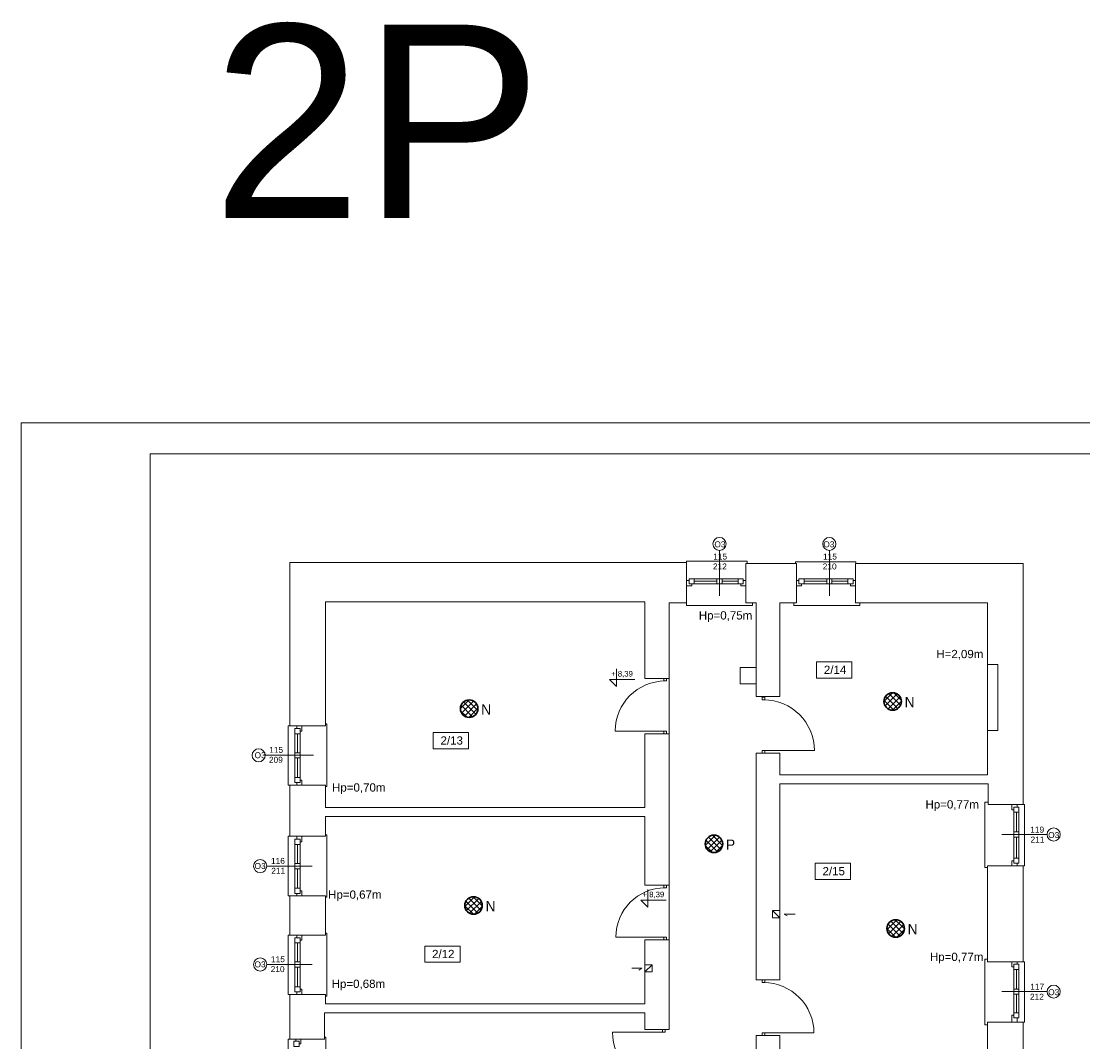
# Model space of a CAD drawing. Header units: centimetres. Extents: x 74448 to 96987, y -37016 to -10817.
# Tile 148 of 174: x 74454 to 76514, y -12797 to -10817. Entities that reach past the tile are written whole.
import ezdxf

# ---------------------------------------------------------------- set-up
doc = ezdxf.new("R2010")
doc.units = ezdxf.units.CM
doc.header["$LTSCALE"] = 0.02
doc.layers.get('0').update_dxf_attribs({"color": 8, "lineweight": 13})
for name, color, linetype, lineweight in [('_AUDIO', 7, 'Continuous', 18), ('_pk_tabelka', 7, 'Continuous', 15), ('koncepcja', 8, 'Continuous', 13), ('LINIE PRZEKROJOWE', 8, 'Continuous', 13), ('OPISY', 8, 'Continuous', 13), ('stolarka', 8, 'Continuous', 13), ('WIDOK', 8, 'Continuous', 13)]:
    doc.layers.add(name, color=color, linetype=linetype, lineweight=lineweight)
doc.layers.add('_AUDIO 2', color=7, linetype='Continuous')
doc.styles.get("Standard").update_dxf_attribs({"font": 'arial.ttf', "height": 12})
doc.styles.add('Tomasz_W legenda', font='TCM_____.TTF')
pattern_1 = [(45, (-5798.748, -5798.748), (-5.6126601, 5.6126601), []), (135, (-5798.748, -5798.748), (-5.6126601, -5.6126601), [])]

# ---------------------------------------------------------------- blocks, each defined once
blk = doc.blocks.new('*U3')
at = {"layer": 'stolarka', "transparency": 33554684}
blk.add_lwpolyline([(5, 0), (5, 95)], dxfattribs=at)
for points in [[(0, 2.5), (0, -2.5), (5, -2.5), (5, 2.5)], [(100, -2.5), (105, -2.5), (105, 2.5), (100, 2.5)]]:
    blk.add_lwpolyline(points, close=True, dxfattribs=at)
blk.add_arc((5, 0), 95, 0, 90, dxfattribs=at)

msp = doc.modelspace()

# ---------------------------------------------------------------- hatches: boundary and pattern name
at = {"layer": '_AUDIO'}
h = msp.add_hatch(dxfattribs=at)
h.set_pattern_fill('ANSI37', color=256, scale=2.5)
h.set_pattern_definition(pattern_1)
h.paths.add_polyline_path([(75340.1, -12150.7, 1), (75306.1, -12150.7, 1)])
h = msp.add_hatch(dxfattribs=at)
h.set_pattern_fill('ANSI37', color=256, scale=2.5)
h.set_pattern_definition(pattern_1)
h.paths.add_polyline_path([(76161.9, -12136.7, 1), (76127.9, -12136.7, 1)])
h = msp.add_hatch(dxfattribs=at)
h.set_pattern_fill('ANSI37', color=256, scale=2.5)
h.set_pattern_definition(pattern_1)
h.paths.add_polyline_path([(75348.6, -12532.7, 1), (75314.6, -12532.7, 1)])
h = msp.add_hatch(dxfattribs=at)
h.set_pattern_fill('ANSI37', color=256, scale=2.5)
h.set_pattern_definition(pattern_1)
h.paths.add_polyline_path([(76167.7, -12577.4, 1), (76133.7, -12577.4, 1)])
at = {"layer": '_AUDIO 2'}
h = msp.add_hatch(dxfattribs=at)
h.set_pattern_fill('ANSI37', color=256, scale=2.5)
h.set_pattern_definition(pattern_1)
h.paths.add_polyline_path([(75815.1, -12413.2, 1), (75781.1, -12413.2, 1)])

# ---------------------------------------------------------------- linework, layer by layer
for points in [[(75745, -11867.3), (75745, -11864.5), (75862.6, -11864.5), (75862.6, -11869.3)], [(75956.7, -11869.3), (75956.7, -11866), (76073.7, -11866), (76073.7, -11869)], [(75745, -11945.3), (75745, -11945.3), (75745, -11950.3), (75868, -11950.3), (75873, -11950.3), (75873, -11945.3)], [(75953.1, -11945.3), (75953.1, -11945.3), (75953.1, -11950.3), (76076.1, -11950.3), (76081.1, -11950.3), (76081.1, -11945.3)], [(75711, -12092.3), (75711, -12199.3)], [(74975, -12299.3), (74972, -12299.3), (74972, -12184.3), (74975, -12184.3)], [(75044, -12301.8), (75046.9, -12301.8), (75046.9, -12180.6), (75046.9, -12180.5), (75044, -12180.5)], [(76330.3, -12336.9), (76330.3, -12331.9), (76324.1, -12331.9), (76324.1, -12458.9), (76324.1, -12459.3), (76329.1, -12459.3)], [(76398.1, -12336.9), (76401.1, -12336.9), (76401.1, -12455.9), (76398.1, -12455.9)], [(74975, -12514.3), (74972, -12514.3), (74972, -12398.3), (74975, -12398.3)], [(75044, -12516.7), (75046.9, -12516.7), (75046.9, -12395.6), (75046.9, -12395.5), (75044, -12395.5)], [(75711, -12492.3), (75711, -12599.3)], [(75955.5, -12549.3), (75934.3, -12549.3), (75940.1, -12553)], [(75044, -12708.4), (75046.9, -12708.4), (75046.9, -12586.6), (75046.9, -12586.5), (75044, -12586.5)], [(74975, -12705.3), (74972, -12705.3), (74972, -12590.3), (74975, -12590.3)], [(76329.1, -12641.9), (76329.1, -12636.9), (76324.1, -12636.9), (76324.1, -12763.9), (76324.1, -12764.2), (76329.1, -12764.2)], [(76398.1, -12641.9), (76401.1, -12641.9), (76401.1, -12758.9), (76398.1, -12758.9)], [(75639, -12654.4), (75658.4, -12654.4), (75652.3, -12658.1)], [(74975, -12910.3), (74972, -12910.3), (74972, -12792.3), (74975, -12792.3)], [(75042, -12914.8), (75044.9, -12914.8), (75044.9, -12788.2), (75044.9, -12788.1), (75042, -12788.1)]]:
    msp.add_lwpolyline(points)
msp.add_lwpolyline([(75848.9, -12070.6), (75880.1, -12070.6), (75880.1, -12102.6), (75848.9, -12102.6)], close=True)
at = {"layer": '_AUDIO', "lineweight": 30}
for centre in [(75323.1, -12150.7), (76144.9, -12136.7), (75331.6, -12532.7), (76150.7, -12577.4)]:
    msp.add_circle(centre, 17, dxfattribs=at)
at = {"layer": '_AUDIO 2', "lineweight": 30}
msp.add_circle((75798.1, -12413.2), 17, dxfattribs=at)
at = {"layer": '_pk_tabelka', "color": 7, "ltscale": 3}
for p, q in [((82863.7, -11596), (74453.7, -11596)), ((74453.7, -11596), (74453.7, -15796)), ((82803.7, -11656), (74703.7, -11656)), ((74703.7, -11656), (74703.7, -15736))]:
    msp.add_line(p, q, dxfattribs=at)
at = {"layer": 'LINIE PRZEKROJOWE'}
for points in [[(74975, -12184.3), (74975, -11867.3), (75602, -11867.3)], [(75745, -11867.3), (75602, -11867.3)], [(75711, -12092.3), (75711, -11945.3), (75745, -11945.3), (75745, -11867.3)], [(75860, -11945.2), (75860, -11869.2)], [(75958.1, -11869.3), (75860, -11869.3)], [(75919.1, -11869.3), (75951.1, -11869.3)], [(75926.1, -11945.3), (75958.1, -11945.3), (75958.1, -11869.3)], [(76073.1, -11869), (76322.1, -11869), (76398.1, -11869), (76398.1, -12336.9)], [(76073.1, -11945.3), (76073.1, -11869)], [(74975, -11943.3), (74975, -12184.3)], [(75664, -12092.3), (75664, -11943.3), (75044, -11943.3), (75044, -12184.3)], [(75664, -12092.3), (75664, -11943.3)], [(75860, -11945.2), (75880.1, -11945.2)], [(75880.1, -11945.3), (75880.1, -12127.3), (75926.1, -12127.3)], [(75926.1, -12127.3), (75926.1, -11945.3), (75958.1, -11945.3)], [(76073.1, -11945.3), (76329.1, -11945.3)], [(76329.1, -11945.3), (76329.1, -12064.9)], [(76329.1, -12192.9), (76339.1, -12192.9), (76349.1, -12192.9), (76349.1, -12064.9), (76329.1, -12064.9)], [(75711, -12092.3), (75664, -12092.3)], [(75044, -12184.3), (74975, -12184.3)], [(76329.1, -12192.9), (76329.1, -12278.9)], [(75711, -12493.3), (75711, -12199.3), (75664, -12199.3)], [(75664, -12342.3), (75664, -12199.3)], [(75880.1, -12237.3), (75926.1, -12237.3)], [(75880.1, -12237.3), (75880.1, -12677.3), (75926.1, -12677.3)], [(75926.1, -12278.9), (75926.1, -12237.3)], [(76329.1, -12278.9), (75926.1, -12278.9)], [(74975, -12299.3), (74975, -12398.3)], [(75044, -12342.3), (75044, -12299.3), (74975, -12299.3)], [(75044, -12299.3), (75044, -12342.3), (75664, -12342.3)], [(75926.1, -12677.3), (75926.1, -12296.9)], [(76330.3, -12296.9), (76330.3, -12296.9), (75926.2, -12296.9)], [(76330.3, -12296.9), (76330.3, -12336.9), (76398.1, -12336.9)], [(75044, -12360.3), (75044, -12398.3), (74975, -12398.3)], [(75664, -12493.3), (75664, -12360.3), (75044, -12360.3), (75044, -12398.3)], [(75664, -12493.3), (75664, -12360.3)], [(76329.1, -12455.9), (76398.1, -12455.9)], [(76329.1, -12455.9), (76329.1, -12641.9), (76398.1, -12641.9)], [(76398.1, -12455.9), (76398.1, -12641.9)], [(75711, -12493.3), (75664, -12493.3)], [(74975, -12514.3), (74975, -12590.3)], [(75044, -12514.3), (74975, -12514.3)], [(75044, -12514.3), (75044, -12590.3), (74975, -12590.3)], [(75044, -12514.3), (75044, -12590.3)], [(75926.1, -12542.5), (75912.1, -12542.5), (75912.1, -12556.5), (75926.1, -12556.5)], [(75912.1, -12542.5), (75926.1, -12556.5)], [(75711, -12773.3), (75711, -12599.3), (75664, -12599.3)], [(75664, -12723.3), (75664, -12599.3)], [(75664, -12647.6), (75678, -12647.6), (75678, -12661.6), (75664, -12661.6)], [(75678, -12647.6), (75664, -12661.3)], [(74975, -12705.3), (74975, -12792.3)], [(75044, -12705.3), (74975, -12705.3)], [(75044, -12705.3), (75044, -12723.3), (75664, -12723.3)], [(75042, -12746.3), (75042, -12792.3), (74975, -12792.3)], [(75664, -12773.3), (75664, -12741.3), (75042, -12741.3), (75042, -12792.3)], [(75042, -12746.3), (75042, -12792.3)], [(75664, -12773.3), (75664, -12746.3)], [(75711, -12773.3), (75664, -12773.3)], [(75926.1, -12785.3), (75926.2, -12861.3), (76329.1, -12861.3), (76329.1, -12758.9)], [(76329.1, -12758.9), (76398.1, -12758.9)], [(76398.1, -12758.9), (76398.1, -12950.3)], [(75880.1, -12785.3), (75926.1, -12785.3)], [(75880.1, -12785.3), (75880.1, -13005.3), (75926.1, -13005.3)]]:
    msp.add_lwpolyline(points, dxfattribs=at)
at = {"layer": 'OPISY'}
for p, q in [((75608.8, -12073.3), (75608.8, -12107.6)), ((75608.8, -12107.6), (75595.3, -12094.1)), ((75595.3, -12094.1), (75644.4, -12094.1)), ((75669.6, -12501.6), (75669.6, -12535.9)), ((75669.6, -12535.9), (75656.1, -12522.4)), ((75656.1, -12522.4), (75705.3, -12522.4))]:
    msp.add_line(p, q, dxfattribs=at)
for points in [[(75809, -11843.8), (75809, -11931.9)], [(76022.1, -11843.8), (76022.1, -11931.9)], [(74927.2, -12241.3), (75020.7, -12241.3)], [(76444.8, -12394.9), (76356.7, -12394.9)], [(74930.2, -12456.3), (75018.3, -12456.3)], [(74930.2, -12647.3), (75018.3, -12647.3)], [(76444.8, -12699.9), (76356.7, -12699.9)]]:
    msp.add_lwpolyline(points, dxfattribs=at)
for points in [[(75997.4, -12060), (76065.9, -12060), (76065.9, -12091.3), (75997.4, -12091.3)], [(75253.4, -12197.2), (75322, -12197.2), (75322, -12228.4), (75253.4, -12228.4)], [(75994.8, -12450.8), (76063.4, -12450.8), (76063.4, -12482.1), (75994.8, -12482.1)], [(75236.9, -12611.6), (75305.4, -12611.6), (75305.4, -12642.9), (75236.9, -12642.9)]]:
    msp.add_lwpolyline(points, close=True, dxfattribs=at)
for centre in [(75809, -11831.1), (76022.1, -11831.1), (74914.5, -12241.3), (76457.5, -12394.9), (74917.5, -12456.3), (74917.5, -12647.3), (76457.5, -12699.9)]:
    msp.add_circle(centre, 12.7, dxfattribs=at)
at = {"layer": 'stolarka'}
for points in [[(75750, -11902.2), (75745, -11902.2), (75745, -11912.2), (75755, -11912.2), (75755, -11908.6)], [(75855, -11898.6), (75760, -11898.6)], [(75804, -11903.6), (75760, -11903.6)], [(75845, -11903.6), (75814, -11903.6)], [(75850, -11908.6), (75850, -11912.2), (75860, -11912.2), (75860, -11902.2), (75855, -11902.2)], [(75963.1, -11902.2), (75958.1, -11902.2), (75958.1, -11912.2), (75968.1, -11912.2), (75968.1, -11908.6)], [(76068.1, -11898.6), (75973.1, -11898.6)], [(76017.1, -11903.6), (75973.1, -11903.6)], [(76058.1, -11903.6), (76027.1, -11903.6)], [(76063.1, -11908.6), (76063.1, -11912.2), (76073.1, -11912.2), (76073.1, -11902.2), (76068.1, -11902.2)], [(75855, -11908.6), (75760, -11908.6)], [(76068.1, -11908.6), (75973.1, -11908.6)], [(74985, -12294.3), (74985, -12190.3)], [(74988.6, -12189.3), (74988.6, -12184.3)], [(74998.6, -12184.3), (74998.6, -12194.3), (74995, -12194.3)], [(74995, -12294.3), (74995, -12190.3)], [(74990, -12236.3), (74990, -12199.3)], [(74990, -12284.3), (74990, -12246.3)], [(74995, -12289.3), (74998.6, -12289.3), (74998.6, -12299.3), (74988.6, -12299.3), (74988.6, -12294.3)], [(76380.1, -12346.9), (76376.4, -12346.9), (76376.4, -12336.9), (76386.4, -12336.9), (76386.4, -12341.9)], [(76380.1, -12341.9), (76380.1, -12445.9)], [(76385.1, -12351.9), (76385.1, -12389.9)], [(76390.1, -12341.9), (76390.1, -12445.9)], [(74988.6, -12404.3), (74988.6, -12398.3)], [(74998.6, -12398.3), (74998.6, -12409.3), (74995, -12409.3)], [(76385.1, -12399.9), (76385.1, -12440.9)], [(74985, -12509.3), (74985, -12405.3)], [(74990, -12451.3), (74990, -12414.3)], [(74995, -12509.3), (74995, -12405.3)], [(74990, -12499.3), (74990, -12461.3)], [(76386.4, -12450.9), (76386.4, -12455.9), (76376.4, -12455.9), (76376.4, -12445.9), (76380.1, -12445.9)], [(74995, -12504.3), (74998.6, -12504.3), (74998.6, -12514.3), (74988.6, -12514.3), (74988.6, -12509.3)], [(74985, -12700.3), (74985, -12596.3)], [(74988.6, -12595.3), (74988.6, -12590.3)], [(74990, -12642.3), (74990, -12605.3)], [(74998.6, -12590.3), (74998.6, -12600.3), (74995, -12600.3)], [(74995, -12700.3), (74995, -12596.3)], [(76380.1, -12651.9), (76376.4, -12651.9), (76376.4, -12641.9), (76386.4, -12641.9), (76386.4, -12646.9)], [(76380.1, -12646.9), (76380.1, -12750.9)], [(76390.1, -12646.9), (76390.1, -12750.9)], [(74990, -12690.3), (74990, -12652.3)], [(76385.1, -12656.9), (76385.1, -12694.9)], [(74995, -12695.3), (74998.6, -12695.3), (74998.6, -12705.3), (74988.6, -12705.3), (74988.6, -12700.3)], [(76385.1, -12704.9), (76385.1, -12740.9)], [(76386.4, -12750.9), (76386.4, -12758.9), (76376.4, -12758.9), (76376.4, -12745.9), (76380.1, -12745.9)], [(74986.6, -12796.3), (74986.6, -12792.3)], [(74996.6, -12792.3), (74996.6, -12801.3), (74993, -12801.3)]]:
    msp.add_lwpolyline(points, dxfattribs=at)
for points in [[(75760, -11898.6), (75750, -11898.6), (75750, -11908.6), (75760, -11908.6)], [(75814, -11898.6), (75804, -11898.6), (75804, -11908.6), (75814, -11908.6)], [(75855, -11898.6), (75845, -11898.6), (75845, -11908.6), (75855, -11908.6)], [(75973.1, -11898.6), (75963.1, -11898.6), (75963.1, -11908.6), (75973.1, -11908.6)], [(76027.1, -11898.6), (76017.1, -11898.6), (76017.1, -11908.6), (76027.1, -11908.6)], [(76068.1, -11898.6), (76058.1, -11898.6), (76058.1, -11908.6), (76068.1, -11908.6)], [(74985, -12199.3), (74985, -12189.3), (74995, -12189.3), (74995, -12199.3)], [(74985, -12246.3), (74985, -12236.3), (74995, -12236.3), (74995, -12246.3)], [(74985, -12294.3), (74985, -12284.3), (74995, -12284.3), (74995, -12294.3)], [(76390.1, -12341.9), (76390.1, -12351.9), (76380.1, -12351.9), (76380.1, -12341.9)], [(76390.1, -12389.9), (76390.1, -12399.9), (76380.1, -12399.9), (76380.1, -12389.9)], [(74985, -12414.3), (74985, -12404.3), (74995, -12404.3), (74995, -12414.3)], [(76390.1, -12440.9), (76390.1, -12450.9), (76380.1, -12450.9), (76380.1, -12440.9)], [(74985, -12461.3), (74985, -12451.3), (74995, -12451.3), (74995, -12461.3)], [(74985, -12509.3), (74985, -12499.3), (74995, -12499.3), (74995, -12509.3)], [(74985, -12605.3), (74985, -12595.3), (74995, -12595.3), (74995, -12605.3)], [(74985, -12652.3), (74985, -12642.3), (74995, -12642.3), (74995, -12652.3)], [(76390.1, -12646.9), (76390.1, -12656.9), (76380.1, -12656.9), (76380.1, -12646.9)], [(74985, -12700.3), (74985, -12690.3), (74995, -12690.3), (74995, -12700.3)], [(76390.1, -12694.9), (76390.1, -12704.9), (76380.1, -12704.9), (76380.1, -12694.9)], [(76390.1, -12740.9), (76390.1, -12750.9), (76380.1, -12750.9), (76380.1, -12740.9)], [(74983, -12806.3), (74983, -12796.3), (74993, -12796.3), (74993, -12806.3)]]:
    msp.add_lwpolyline(points, close=True, dxfattribs=at)
at = {"layer": 'WIDOK'}
msp.add_lwpolyline([(76329.1, -12064.9), (76329.1, -12192.9)], dxfattribs=at)

# ---------------------------------------------------------------- block references
at = {"layer": 'stolarka', "transparency": 33554684}
for p, xscale, yscale, zscale, rotation in [((75703.6, -12199.3), 1.022675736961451, 1.022675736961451, 1.022675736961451, 90), ((75894.5, -12237.3), -1.038095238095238, 1.038095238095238, 1.038095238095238, 270), ((75703.6, -12599.3), 1.00952380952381, 1.00952380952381, 1.00952380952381, 90), ((75894.5, -12785.3), -1.028571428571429, 1.028571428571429, 1.028571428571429, 270), ((75700.8, -12773.3), -1.047619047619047, 1.047619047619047, 1.047619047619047, 90.00000000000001)]:
    msp.add_blockref('*U3', p, dxfattribs=dict(at, xscale=xscale, yscale=yscale, zscale=zscale, rotation=rotation))

# ---------------------------------------------------------------- texts
at = {"layer": '_AUDIO', "char_height": 20, "width": 16.573, "attachment_point": 1, "style": 'Tomasz_W legenda'}
for insert in [(76168.3, -12128.2), (75346.4, -12142.2), (75354.9, -12524.3), (76174.1, -12568.9)]:
    msp.add_mtext('N', dxfattribs=dict(at, insert=insert))
at = {"layer": '_AUDIO 2', "insert": (75821.5, -12404.7), "char_height": 20, "width": 16.573, "attachment_point": 1, "style": 'Tomasz_W legenda'}
msp.add_mtext('P', dxfattribs=at)
at = {"layer": 'koncepcja', "insert": (74823.8, -10823.3), "char_height": 375, "width": 18485.737, "attachment_point": 1}
msp.add_mtext('{\\fArial|b0|i0|c238|p34;2P}', dxfattribs=at)
at = {"layer": 'OPISY', "ltscale": 0.15}
for s, p in [('Hp=0,75m', (75768.8, -11977.7)), ('H=2,09m', (76229.7, -12052.7)), ('Hp=0,70m', (75056.9, -12311.7)), ('Hp=0,77m', (76208.7, -12344.5)), ('Hp=0,67m', (75049.3, -12519.5)), ('Hp=0,77m', (76217.3, -12640.4)), ('Hp=0,68m', (75056.2, -12692.7))]:
    msp.add_text(s, height=16, dxfattribs=at).set_placement(p)
at = {"layer": 'OPISY'}
for s, insert, char_height, width, attachment_point in [('\\pi-3.6114;O3', (75802.6, -11826), 11.574, 12.831, 1), ('\\pi-3.6114;O3', (76014, -11826), 11.574, 12.831, 1), ('{\\fArial|b0|i0|c238|p34;2/14}', (76011.5, -12067.3), 16, 260.963, 1), ('{\\fArial|b0|i0|c238|p34;+ 8,39}', (75598.5, -12077.6), 10.8, 58.572, 1), ('{\\fArial|b0|i0|c238|p34;2/13}', (75267.5, -12204.5), 16, 260.963, 1), ('\\pi-3.6114;O3', (74910.2, -12247), 11.574, 12.831, 7), ('\\pi-3.6114;O3', (76450.5, -12402), 11.574, 12.831, 7), ('\\pi-3.6114;O3', (74910.1, -12462), 11.574, 12.831, 7), ('{\\fArial|b0|i0|c238|p34;2/15}', (76008.9, -12458.1), 16, 260.963, 1), ('{\\fArial|b0|i0|c238|p34;+ 8,39}', (75659.4, -12505.9), 10.8, 58.572, 1), ('{\\fArial|b0|i0|c238|p34;2/12}', (75251, -12618.9), 16, 260.963, 1), ('\\pi-3.6114;O3', (74910.1, -12653), 11.574, 12.831, 7), ('\\pi-3.6114;O3', (76450.5, -12707), 11.574, 12.831, 7)]:
    msp.add_mtext(s, dxfattribs=dict(at, insert=insert, char_height=char_height, width=width, attachment_point=attachment_point))
at = {"layer": 'stolarka', "char_height": 11.574, "width": 12.831}
for s, insert, attachment_point in [('\\pi-5.8694;115\\P\\pi-6.4102;212', (75802.6, -11849.7), 1), ('\\pi-5.8694;115\\P\\pi-6.4496;210', (76015.7, -11849.7), 1), ('\\pi-5.8694;115\\P\\pi-6.4812;209', (74940.9, -12255.9), 7), ('\\pi-5.8378;119\\P\\pi-5.3522;211', (76417.9, -12410.6), 7), ('\\pi-5.822;116\\P\\pi-5.3522;211', (74944.3, -12471.2), 7), ('\\pi-5.8694;115\\P\\pi-6.4496;210', (74944.3, -12662.2), 7), ('\\pi-5.8259;117\\P\\pi-6.4102;212', (76417.9, -12715.6), 7)]:
    msp.add_mtext(s, dxfattribs=dict(at, insert=insert, attachment_point=attachment_point))

doc.saveas('drawing.dxf')
